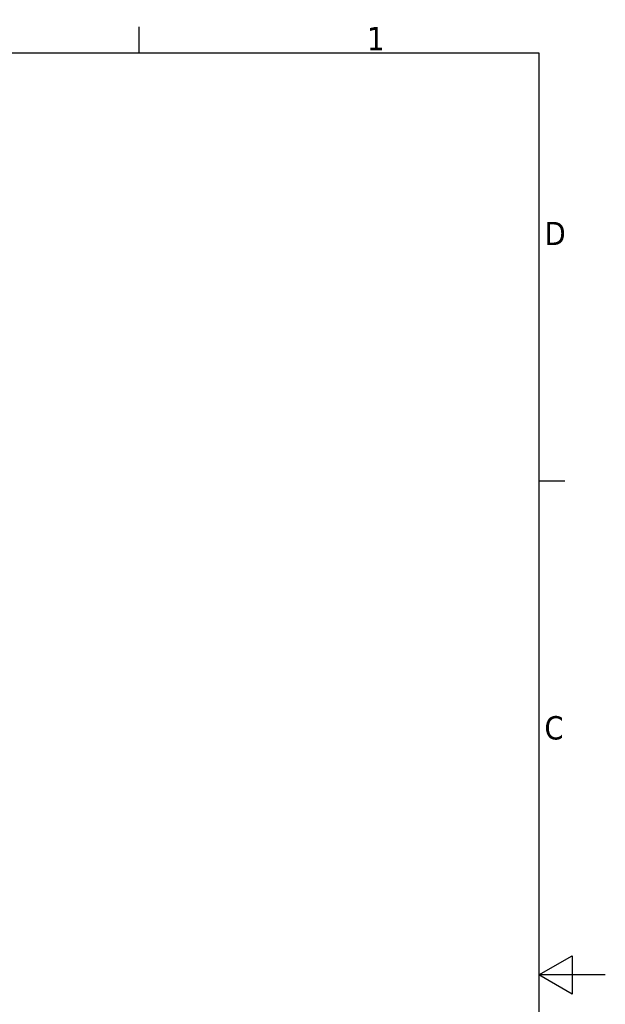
# Model space of a CAD drawing. Header units: millimetres. Extents: x 0 to 420, y 0 to 297.
# Tile 15 of 15: x 332 to 420, y 144 to 292. Entities that reach past the tile are written whole.
import ezdxf

# ---------------------------------------------------------------- set-up
doc = ezdxf.new("R2010")
doc.units = ezdxf.units.MM
doc.layers.get('0').update_dxf_attribs({"lineweight": 25})
doc.layers.add('Geometria schizzo (ISO)', color=7, linetype='Continuous', lineweight=25)
doc.layers.add('Simbolo (ISO)', color=7, linetype='Continuous', lineweight=25)
doc.styles.add('DEFAULT-ISO', font='TAHOMA.TTF')

# ---------------------------------------------------------------- blocks, each defined once
blk = doc.blocks.new('Bordi Default Border')
at = {"layer": 'Geometria schizzo (ISO)'}
for p, q in [((350, 287), (350, 290.9)), ((410, 222.75), (413.9, 222.75))]:
    blk.add_line(p, q, dxfattribs=at)
at = {"layer": 'Geometria schizzo (ISO)', "flags": 128}
for points in [[(10, 10), (10, 287), (410, 287), (410, 10), (10, 10)], [(420, 148.5), (410, 148.5), (415, 151.39), (415, 145.61), (410, 148.5)]]:
    blk.add_lwpolyline(points, dxfattribs=at)
at = {"layer": 'Simbolo (ISO)', "char_height": 3.5, "attachment_point": 7, "style": 'DEFAULT-ISO'}
for s, insert in [('1', (384.21, 287.4)), ('D', (410.87, 258.13)), ('C', (410.86, 183.81))]:
    blk.add_mtext(s, dxfattribs=dict(at, insert=insert))

msp = doc.modelspace()

# ---------------------------------------------------------------- block references
msp.add_blockref('Bordi Default Border', (0, 0))

doc.saveas('drawing.dxf')
